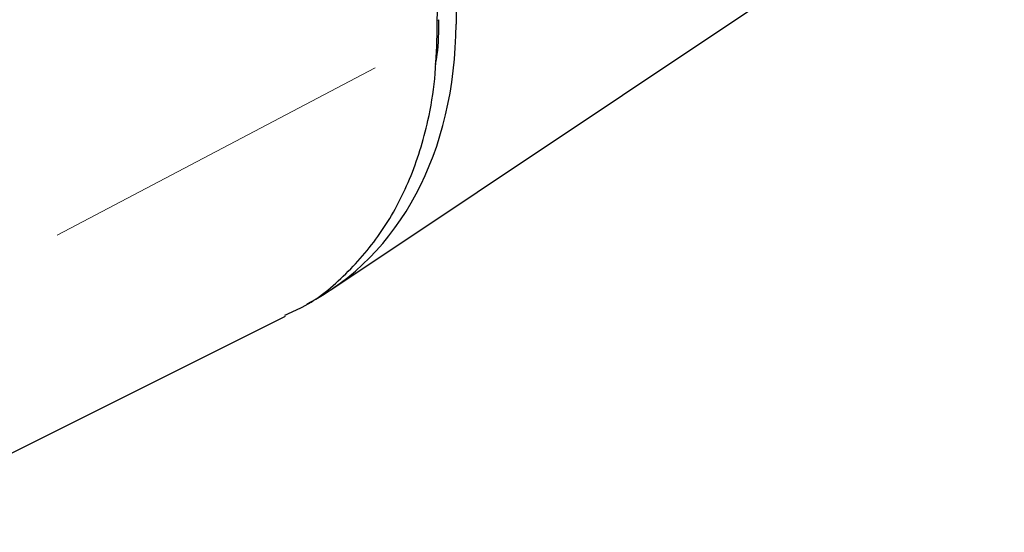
# Model space of a CAD drawing. Header units: millimetres. Extents: x 0 to 4205, y 0 to 2970.
# Tile 5 of 85: x 1606 to 1697, y 280 to 327. Entities that reach past the tile are written whole.
import ezdxf

# ---------------------------------------------------------------- set-up
doc = ezdxf.new("R2010")
doc.units = ezdxf.units.MM
doc.header["$LTSCALE"] = 5

msp = doc.modelspace()

# ---------------------------------------------------------------- linework, layer by layer
at = {"color": 7, "linetype": 'Continuous', "lineweight": 25}
for p, q in [((1646.492, 344.616), (1646.4, 326.786)), ((1634.923, 302.398), (1696.674, 343.672)), ((1644.667, 325.753), (1644.756, 343.018)), ((1591.045, 280.148), (1630.766, 299.968))]:
    msp.add_line(p, q, dxfattribs=at)
at = {"color": 8, "linetype": 'Continuous', "lineweight": 18}
for p, q in [((1644.805, 327.171), (1644.695, 327.114)), ((1609.828, 307.425), (1638.975, 322.759))]:
    msp.add_line(p, q, dxfattribs=at)
at = {"color": 7, "linetype": 'Continuous', "lineweight": 25}
msp.add_ellipse((1613.779, 336.378), major_axis=(-19.752, 34.838), ratio=0.745203, start_param=3.111887, end_param=4.056203, dxfattribs=at)
for points, knots in [([(1644.518, 323.082), (1644.574, 323.378), (1644.821, 324.685), (1644.824, 326.094), (1644.827, 327.183)], [0, 0, 0, 0, 0.227246, 1, 1, 1, 1]), ([(1630.708, 300.083), (1631.243, 300.31), (1633.323, 301.195), (1636.381, 303.77), (1639.745, 307.685), (1642.279, 312.461), (1643.776, 317.246), (1644.527, 321.73), (1644.62, 324.412), (1644.667, 325.753)], [0, 0, 0, 0, 0.061009, 0.237624, 0.414249, 0.59066, 0.767071, 0.883538, 1, 1, 1, 1])]:
    msp.add_open_spline(points, degree=3, knots=knots, dxfattribs=at)

doc.saveas('drawing.dxf')
